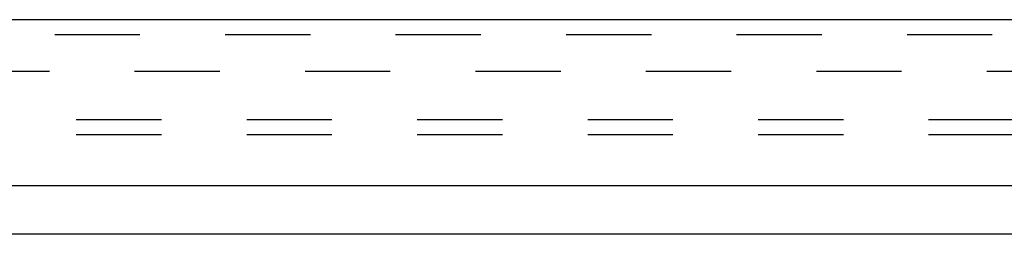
# Model space of a CAD drawing. Header units: inches. Extents: x 0 to 77.3, y 0 to 50.
# Tile 15 of 60: x 62.5 to 67.4, y 10.6 to 11.6. Entities that reach past the tile are written whole.
import ezdxf

# ---------------------------------------------------------------- set-up
doc = ezdxf.new("R2010")
doc.units = ezdxf.units.IN
doc.header["$LTSCALE"] = 4.25
doc.header["$MEASUREMENT"] = 0
doc.linetypes.add('HIDDEN', pattern=[0.2, 0.1, -0.1])
doc.layers.get('0').update_dxf_attribs({"linetype": 'CONTINUOUS'})
for name, color, linetype in [('DEFAULT_2', 8, 'HIDDEN'), ('REAR_DOOR', 7, 'CONTINUOUS'), ('SUBPANEL', 7, 'CONTINUOUS')]:
    doc.layers.add(name, color=color, linetype=linetype)

msp = doc.modelspace()

# ---------------------------------------------------------------- linework, layer by layer
at = {"color": 3, "linetype": 'Continuous'}
msp.add_line((73.612445, 10.577449), (57.762445, 10.577449), dxfattribs=at)
at = {"layer": 'DEFAULT_2', "color": 8, "linetype": 'HIDDEN'}
msp.add_line((58.785023, 11.389957), (72.589867, 11.389957), dxfattribs=at)
at = {"layer": 'REAR_DOOR', "color": 3, "linetype": 'Continuous'}
for p, q in [((73.261945, 11.645371), (57.926945, 11.645371)), ((57.796945, 10.820371), (73.391945, 10.820371))]:
    msp.add_line(p, q, dxfattribs=at)
at = {"layer": 'REAR_DOOR', "color": 8, "linetype": 'HIDDEN'}
msp.add_line((73.261945, 11.570371), (57.926945, 11.570371), dxfattribs=at)
at = {"layer": 'SUBPANEL', "color": 8, "linetype": 'HIDDEN'}
for p, q in [((59.344445, 11.149371), (70.344445, 11.149371)), ((59.344445, 11.074371), (70.344445, 11.074371))]:
    msp.add_line(p, q, dxfattribs=at)

doc.saveas('drawing.dxf')
